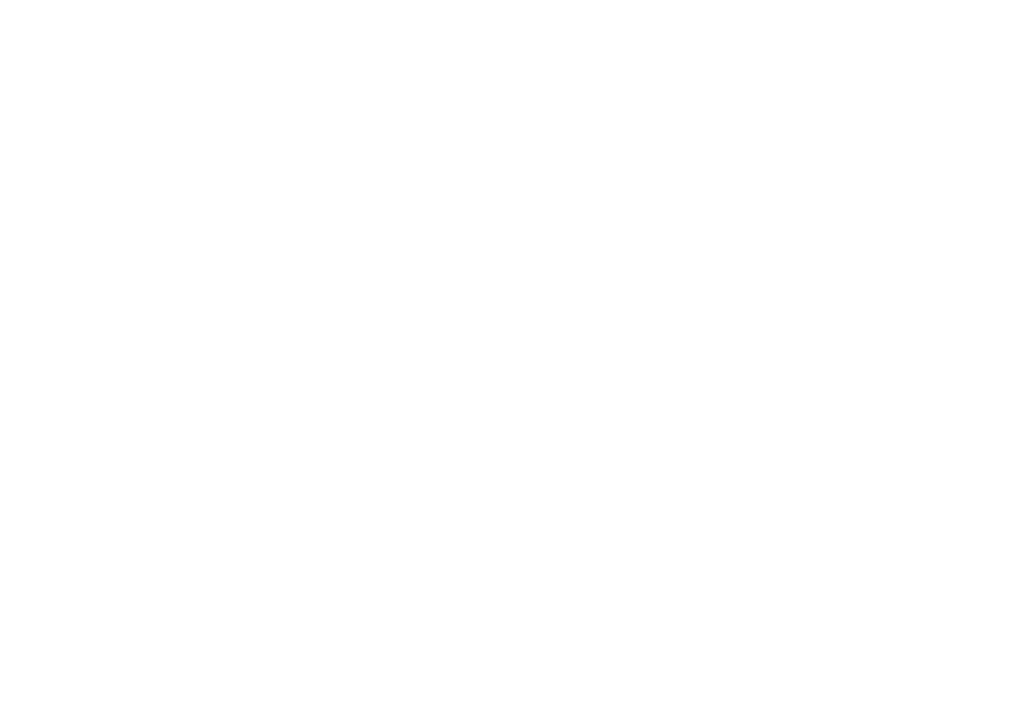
# Model space of a CAD drawing. Header units: millimetres. Extents: x -2390 to 43572, y -15084 to -12114.
# Tile 39 of 52: x 28213 to 29164, y -15008 to -14357. Entities that reach past the tile are written whole.
import ezdxf

# ---------------------------------------------------------------- set-up
doc = ezdxf.new("R2010")
doc.units = ezdxf.units.MM
doc.styles.add('ROMANS', font='romans.shx', dxfattribs={"height": 1})
doc.styles.get("Standard").update_dxf_attribs({"font": 'arial.ttf'})

msp = doc.modelspace()

# ---------------------------------------------------------------- texts
at = {"color": 0, "ltscale": 10, "insert": (26613.46, -14358.72), "char_height": 27.3, "width": 1403.675, "attachment_point": 1}
msp.add_mtext('\\pi354.59;{\\fCalibri|b0|i0|c0|p34;Pracownia Projektowa "KONSTRUKTOR"\\P\\pi239.68;siedziba: ul. Wojska Polskiego 5, 58-160 Świebodzice,\\P\\pi297.58;biuro: ul. Broniewskiego 1B, 58-309 Wałbrzych}', dxfattribs=at)
at = {"color": 0, "ltscale": 10, "insert": (33829.77, -14962.64), "char_height": 15, "attachment_point": 1, "style": 'ROMANS'}
msp.add_mtext('\\pi-599.48;{\\fCalibri|b0|i0|c0|p34;\\W0.9;Zastrzega się wszelkie prawa wynikajace z Ustawy o prawie autorskim. Rysunek niniejszy nie może być w całości lub w części przerysowany,\\P\\pi-400.79;                      uzupełniony lub odstąpiony komukolwiek, bez pisemnej zgody firmy projektowej }', dxfattribs=at)

doc.saveas('drawing.dxf')
